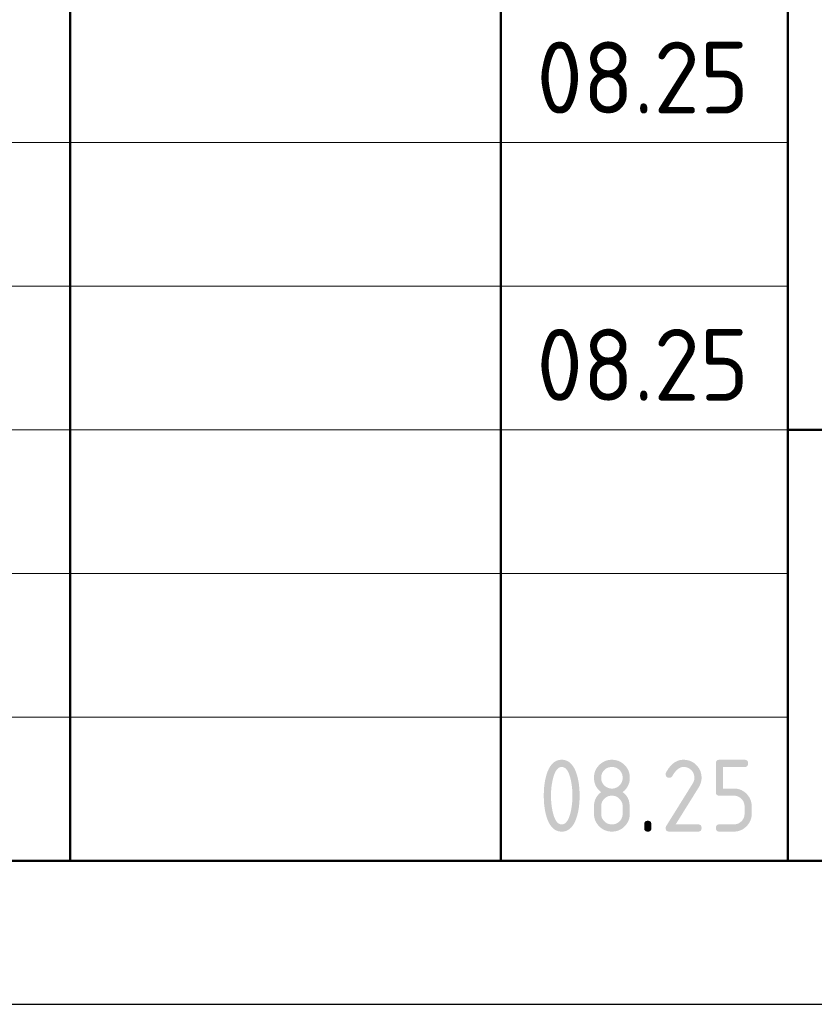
# Model space of a CAD drawing. Header units: millimetres. Extents: x 0 to 42000, y 0 to 29700.
# Tile 3 of 7: x 26824 to 29593, y 0 to 3428. Entities that reach past the tile are written whole.
import ezdxf

# ---------------------------------------------------------------- set-up
doc = ezdxf.new("R2010")
doc.units = ezdxf.units.MM
doc.layers.add('Standard', color=7, linetype='Continuous', lineweight=25)
doc.styles.add('ISOCPEUR', font='txt')

msp = doc.modelspace()

# ---------------------------------------------------------------- hatches: boundary and pattern name
at = {"layer": 'Standard', "linetype": 'Continuous', "lineweight": 25, "transparency": 33554687}
h = msp.add_hatch(color=7, dxfattribs=at)
h.paths.add_polyline_path([(28749.8, 726.3), (28749.8, 734), (28749.4, 741.6), (28749, 749.1), (28748.2, 756.4), (28747.4, 763.7), (28746.1, 770.8), (28744.9, 777.9), (28743.2, 784.8), (28742, 790), (28740.6, 794.5), (28739.1, 799), (28737.6, 802.9), (28736, 806.8), (28734.2, 810), (28732.5, 813.3), (28730.5, 815.9), (28728.6, 818.5), (28726.5, 820.4), (28724.4, 822.4), (28722.2, 823.6), (28719.9, 824.9), (28717.5, 825.6), (28715.1, 826.2), (28712.5, 826.2), (28709.9, 826.2), (28707.5, 825.6), (28705.1, 824.9), (28702.9, 823.6), (28700.6, 822.3), (28698.6, 820.4), (28696.5, 818.4), (28694.6, 815.8), (28692.7, 813.2), (28690.9, 810), (28689.2, 806.7), (28687.6, 802.8), (28686, 798.9), (28684.6, 794.4), (28683.2, 789.8), (28681.9, 784.6), (28680.2, 777.6), (28679, 770.4), (28677.7, 763.3), (28676.8, 756), (28676, 748.7), (28675.6, 741.3), (28675.2, 733.9), (28675.2, 726.3), (28675.2, 718.6), (28675.6, 711.1), (28676, 703.5), (28676.8, 696.2), (28677.6, 688.9), (28678.9, 681.8), (28680.1, 674.7), (28681.8, 667.8), (28683, 662.6), (28684.4, 658.1), (28685.8, 653.5), (28687.4, 649.7), (28689, 645.8), (28690.8, 642.5), (28692.5, 639.3), (28694.4, 636.7), (28696.4, 634.1), (28698.4, 632.2), (28700.5, 630.2), (28702.8, 628.9), (28705, 627.6), (28707.5, 627), (28709.9, 626.3), (28712.5, 626.3), (28715.1, 626.3), (28717.5, 627), (28719.9, 627.6), (28722.2, 628.9), (28724.4, 630.2), (28726.5, 632.2), (28728.6, 634.1), (28730.5, 636.7), (28732.5, 639.3), (28734.2, 642.5), (28736, 645.8), (28737.6, 649.7), (28739.1, 653.5), (28740.6, 658.1), (28742, 662.6), (28743.2, 667.8), (28744.9, 674.7), (28746.1, 681.8), (28747.4, 688.9), (28748.2, 696.2), (28749, 703.5), (28749.4, 711.1), (28749.8, 718.6)])
h.paths.add_polyline_path([(28774.9, 726.3), (28774.9, 720.7), (28774.7, 715.3), (28774.5, 709.9), (28774.2, 704.7), (28773.8, 699.5), (28773.3, 694.5), (28772.8, 689.4), (28772.1, 684.6), (28771.4, 679.8), (28770.6, 675.1), (28769.7, 670.5), (28768.7, 666.1), (28767.7, 661.6), (28766.5, 657.3), (28765.3, 653.1), (28763.9, 649), (28761.9, 643), (28759.6, 637.8), (28757.3, 632.6), (28754.7, 628.1), (28752.1, 623.7), (28749.1, 619.9), (28746.2, 616.2), (28743, 613.2), (28739.8, 610.2), (28736.3, 608), (28732.8, 605.8), (28729, 604.3), (28725.1, 602.8), (28721, 602), (28716.9, 601.3), (28712.5, 601.3), (28708.1, 601.3), (28704, 602), (28699.8, 602.8), (28696, 604.3), (28692.2, 605.7), (28688.7, 608), (28685.2, 610.2), (28682, 613.2), (28678.7, 616.1), (28675.8, 619.8), (28672.9, 623.6), (28670.3, 628), (28667.7, 632.5), (28665.4, 637.7), (28663.1, 642.9), (28661.1, 648.8), (28659.7, 652.9), (28658.5, 657.2), (28657.3, 661.4), (28656.3, 665.9), (28655.2, 670.3), (28654.4, 675), (28653.5, 679.6), (28652.9, 684.5), (28652.2, 689.3), (28651.6, 694.4), (28651.1, 699.4), (28650.8, 704.6), (28650.5, 709.8), (28650.3, 715.3), (28650.1, 720.7), (28650.1, 726.3), (28650.1, 731.9), (28650.3, 737.3), (28650.5, 742.7), (28650.8, 748), (28651.1, 753.2), (28651.6, 758.2), (28652.2, 763.3), (28652.9, 768.1), (28653.5, 772.9), (28654.4, 777.6), (28655.2, 782.2), (28656.3, 786.7), (28657.3, 791.1), (28658.5, 795.4), (28659.7, 799.7), (28661.1, 803.7), (28663.1, 809.7), (28665.4, 814.9), (28667.7, 820.1), (28670.3, 824.5), (28672.9, 829), (28675.8, 832.7), (28678.7, 836.4), (28682, 839.4), (28685.2, 842.4), (28688.7, 844.6), (28692.2, 846.8), (28696, 848.3), (28699.8, 849.8), (28704, 850.5), (28708.1, 851.3), (28712.5, 851.3), (28716.9, 851.3), (28721, 850.5), (28725.1, 849.8), (28729, 848.3), (28732.8, 846.8), (28736.3, 844.6), (28739.8, 842.3), (28743, 839.4), (28746.2, 836.4), (28749.1, 832.6), (28752.1, 828.9), (28754.7, 824.4), (28757.3, 820), (28759.6, 814.7), (28761.9, 809.5), (28763.9, 803.6), (28765.3, 799.5), (28766.5, 795.2), (28767.7, 791), (28768.7, 786.5), (28769.7, 782.1), (28770.6, 777.4), (28771.4, 772.8), (28772.1, 768), (28772.8, 763.1), (28773.3, 758.1), (28773.8, 753.1), (28774.2, 747.9), (28774.5, 742.7), (28774.7, 737.3), (28774.9, 731.9)], flags=16)
h = msp.add_hatch(color=7, dxfattribs=at)
h.paths.add_polyline_path([(28887.4, 626.3), (28891.3, 626.3), (28894.9, 627), (28898.5, 627.7), (28901.8, 629.1), (28905.1, 630.4), (28908.1, 632.5), (28911.1, 634.5), (28913.8, 637.2), (28916.6, 639.9), (28918.6, 643), (28920.6, 646), (28922, 649.3), (28923.3, 652.6), (28924, 656.3), (28924.7, 659.9), (28924.7, 663.8), (28924.7, 688.8), (28924.7, 692.7), (28924, 696.3), (28923.3, 699.9), (28922, 703.2), (28920.6, 706.5), (28918.5, 709.5), (28916.5, 712.6), (28913.8, 715.3), (28911, 718.1), (28908, 720.1), (28905, 722.2), (28901.7, 723.6), (28898.4, 724.9), (28894.8, 725.6), (28891.2, 726.3), (28887.4, 726.3), (28883.4, 726.3), (28879.8, 725.6), (28876.2, 724.9), (28872.9, 723.6), (28869.6, 722.2), (28866.6, 720.2), (28863.6, 718.1), (28860.9, 715.4), (28858.2, 712.7), (28856.1, 709.7), (28854.1, 706.6), (28852.7, 703.3), (28851.4, 700), (28850.7, 696.4), (28850, 692.7), (28850, 688.8), (28850, 663.8), (28850, 659.9), (28850.7, 656.3), (28851.4, 652.6), (28852.7, 649.3), (28854.1, 646), (28856.1, 643), (28858.2, 639.9), (28860.9, 637.2), (28863.6, 634.5), (28866.6, 632.5), (28869.6, 630.4), (28872.9, 629.1), (28876.2, 627.7), (28879.8, 627), (28883.4, 626.3)])
h.paths.add_polyline_path([(28887.4, 601.3), (28884.1, 601.3), (28881, 601.6), (28877.9, 601.9), (28874.9, 602.4), (28871.9, 603), (28869, 603.9), (28866.1, 604.7), (28863.4, 605.9), (28860.6, 607), (28858, 608.4), (28855.3, 609.9), (28852.8, 611.6), (28850.3, 613.3), (28847.9, 615.3), (28845.5, 617.3), (28843.2, 619.6), (28840.9, 621.9), (28838.9, 624.2), (28836.9, 626.7), (28835.2, 629.2), (28833.5, 631.7), (28832.1, 634.3), (28830.7, 637), (28829.5, 639.8), (28828.4, 642.5), (28827.5, 645.4), (28826.7, 648.3), (28826.1, 651.3), (28825.5, 654.3), (28825.3, 657.4), (28825, 660.5), (28825, 663.8), (28825, 688.8), (28825, 692.7), (28825.4, 696.4), (28825.8, 700.1), (28826.5, 703.6), (28827.3, 707.1), (28828.5, 710.4), (28829.7, 713.7), (28831.2, 716.8), (28832.8, 719.9), (28834.7, 722.9), (28836.7, 725.8), (28839.1, 728.6), (28841.4, 731.3), (28844.1, 733.9), (28846.9, 736.4), (28850, 738.8), (28846.9, 741.1), (28844.1, 743.7), (28841.4, 746.3), (28839.1, 749), (28836.7, 751.8), (28834.7, 754.7), (28832.8, 757.6), (28831.2, 760.8), (28829.7, 763.9), (28828.5, 767.2), (28827.3, 770.5), (28826.5, 774), (28825.8, 777.5), (28825.4, 781.2), (28825, 784.9), (28825, 788.8), (28825, 792), (28825.3, 795.1), (28825.5, 798.3), (28826.1, 801.3), (28826.7, 804.3), (28827.5, 807.2), (28828.4, 810.1), (28829.5, 812.8), (28830.7, 815.6), (28832.1, 818.2), (28833.5, 820.9), (28835.2, 823.4), (28836.9, 825.9), (28838.9, 828.3), (28840.9, 830.7), (28843.2, 833), (28845.5, 835.3), (28847.9, 837.3), (28850.3, 839.3), (28852.8, 841), (28855.3, 842.7), (28858, 844.1), (28860.6, 845.6), (28863.4, 846.7), (28866.1, 847.9), (28869, 848.7), (28871.9, 849.6), (28874.9, 850.1), (28877.9, 850.7), (28881, 851), (28884.1, 851.3), (28887.4, 851.3), (28890.6, 851.3), (28893.7, 851), (28896.8, 850.7), (28899.8, 850.1), (28902.8, 849.6), (28905.7, 848.7), (28908.6, 847.9), (28911.3, 846.7), (28914.1, 845.6), (28916.7, 844.1), (28919.4, 842.7), (28921.9, 841), (28924.4, 839.3), (28926.8, 837.3), (28929.2, 835.3), (28931.5, 833), (28933.8, 830.7), (28935.8, 828.3), (28937.8, 825.9), (28939.5, 823.4), (28941.2, 820.9), (28942.6, 818.2), (28944, 815.6), (28945.2, 812.8), (28946.3, 810.1), (28947.2, 807.2), (28948, 804.3), (28948.6, 801.3), (28949.2, 798.3), (28949.4, 795.1), (28949.7, 792), (28949.7, 788.8), (28949.7, 784.9), (28949.3, 781.2), (28949, 777.5), (28948.2, 774), (28947.4, 770.5), (28946.2, 767.2), (28945, 763.9), (28943.5, 760.8), (28941.9, 757.6), (28940, 754.7), (28938, 751.8), (28935.6, 749), (28933.3, 746.3), (28930.6, 743.7), (28927.8, 741.1), (28924.7, 738.8), (28929.2, 735.4), (28932.9, 731.6), (28936.5, 727.8), (28939.4, 723.6), (28942.2, 719.4), (28944.2, 714.8), (28946.2, 710.2), (28947.4, 705.3), (28947.7, 704), (28948, 702.4), (28948.2, 700.8), (28948.4, 698.9), (28948.6, 697), (28948.8, 694.7), (28949, 692.5), (28949.2, 689.9), (28949.3, 687.3), (28949.4, 684.4), (28949.5, 681.4), (28949.6, 678.2), (28949.7, 674.9), (28949.7, 671.3), (28949.7, 667.7), (28949.7, 663.8), (28949.7, 660.5), (28949.4, 657.4), (28949.2, 654.3), (28948.6, 651.3), (28948, 648.3), (28947.2, 645.4), (28946.3, 642.5), (28945.2, 639.8), (28944, 637), (28942.6, 634.3), (28941.2, 631.7), (28939.5, 629.2), (28937.8, 626.7), (28935.8, 624.2), (28933.8, 621.9), (28931.5, 619.6), (28929.2, 617.3), (28926.8, 615.3), (28924.4, 613.3), (28921.9, 611.6), (28919.4, 609.9), (28916.7, 608.4), (28914.1, 607), (28911.3, 605.9), (28908.6, 604.7), (28905.7, 603.9), (28902.8, 603), (28899.8, 602.4), (28896.8, 601.9), (28893.7, 601.6), (28890.6, 601.3)], flags=16)
h.paths.add_polyline_path([(28887.4, 751.2), (28891.3, 751.2), (28894.9, 751.9), (28898.5, 752.6), (28901.8, 754), (28905.1, 755.3), (28908.1, 757.4), (28911.1, 759.4), (28913.8, 762.1), (28916.6, 764.8), (28918.6, 767.9), (28920.6, 770.9), (28922, 774.2), (28923.3, 777.5), (28924, 781.2), (28924.7, 784.8), (28924.7, 788.7), (28924.7, 792.6), (28924, 796.2), (28923.3, 799.8), (28922, 803.1), (28920.6, 806.4), (28918.5, 809.5), (28916.5, 812.5), (28913.8, 815.2), (28911, 818), (28908, 820), (28905, 822.1), (28901.7, 823.5), (28898.4, 824.8), (28894.8, 825.5), (28891.2, 826.2), (28887.4, 826.2), (28883.4, 826.2), (28879.8, 825.5), (28876.2, 824.9), (28872.9, 823.5), (28869.6, 822.1), (28866.6, 820.1), (28863.6, 818), (28860.9, 815.3), (28858.2, 812.6), (28856.1, 809.6), (28854.1, 806.6), (28852.7, 803.2), (28851.4, 799.9), (28850.7, 796.3), (28850, 792.7), (28850, 788.7), (28850, 784.8), (28850.7, 781.2), (28851.4, 777.5), (28852.7, 774.2), (28854.1, 770.9), (28856.1, 767.9), (28858.2, 764.8), (28860.9, 762.1), (28863.6, 759.4), (28866.6, 757.4), (28869.6, 755.3), (28872.9, 754), (28876.2, 752.6), (28879.8, 751.9), (28883.4, 751.2)])
for points in [[(29137.2, 851.3), (29140.4, 851.3), (29143.5, 851), (29146.6, 850.7), (29149.7, 850.1), (29152.7, 849.6), (29155.5, 848.7), (29158.4, 847.9), (29161.2, 846.7), (29164, 845.6), (29166.6, 844.2), (29169.2, 842.7), (29171.8, 841), (29174.3, 839.3), (29176.7, 837.3), (29179.1, 835.3), (29181.4, 833), (29183.6, 830.7), (29185.7, 828.3), (29187.6, 825.9), (29189.4, 823.4), (29191.1, 820.9), (29192.5, 818.2), (29193.9, 815.6), (29195.1, 812.8), (29196.2, 810.1), (29197.1, 807.2), (29197.9, 804.3), (29198.5, 801.3), (29199.1, 798.3), (29199.4, 795.2), (29199.6, 792), (29199.6, 788.8), (29199.6, 784.4), (29198.9, 779.9), (29198.2, 775.4), (29196.8, 770.9), (29195.4, 766.4), (29193.2, 761.9), (29191.1, 757.4), (29188.3, 752.8), (29109.5, 626.3), (29187.2, 626.3), (29188.7, 626.3), (29190.1, 626.1), (29191.4, 625.9), (29192.6, 625.6), (29193.8, 625.2), (29194.8, 624.6), (29195.7, 624), (29196.5, 623.2), (29197.3, 622.4), (29197.9, 621.4), (29198.5, 620.5), (29198.9, 619.3), (29199.2, 618.1), (29199.4, 616.7), (29199.6, 615.4), (29199.6, 613.8), (29199.6, 612.2), (29199.4, 610.9), (29199.2, 609.5), (29198.9, 608.3), (29198.5, 607.2), (29197.9, 606.2), (29197.3, 605.2), (29196.5, 604.4), (29195.7, 603.6), (29194.8, 603), (29193.8, 602.5), (29192.6, 602.1), (29191.4, 601.7), (29190.1, 601.5), (29188.7, 601.3), (29187.2, 601.3), (29087.2, 601.3), (29085.6, 601.3), (29084.2, 601.5), (29082.9, 601.7), (29081.7, 602.1), (29080.5, 602.5), (29079.6, 603), (29078.6, 603.6), (29077.8, 604.4), (29077, 605.2), (29076.4, 606.2), (29075.9, 607.1), (29075.5, 608.3), (29075.1, 609.5), (29074.9, 610.9), (29074.7, 612.2), (29074.7, 613.8), (29074.7, 615.7), (29075.2, 617.5), (29075.7, 619.3), (29076.8, 621), (29168.4, 768.1), (29170, 770.6), (29171.1, 773.2), (29172.3, 775.7), (29173.1, 778.3), (29173.9, 780.9), (29174.3, 783.5), (29174.7, 786.1), (29174.7, 788.7), (29174.7, 792.6), (29174, 796.2), (29173.3, 799.8), (29171.9, 803.1), (29170.5, 806.4), (29168.5, 809.5), (29166.4, 812.5), (29163.7, 815.3), (29160.9, 818), (29157.9, 820.1), (29154.9, 822.1), (29151.6, 823.5), (29148.2, 824.9), (29144.6, 825.6), (29141, 826.2), (29137.2, 826.2), (29134.5, 826.2), (29131.9, 825.8), (29129.3, 825.3), (29126.8, 824.3), (29124.2, 823.3), (29121.7, 821.8), (29119.2, 820.3), (29116.8, 818.4), (29114.3, 816.4), (29111.9, 814), (29109.5, 811.5), (29107.2, 808.6), (29104.8, 805.6), (29102.5, 802.2), (29100.2, 798.7), (29098, 794.8), (29097.1, 793.3), (29096, 792.2), (29094.9, 791), (29093.6, 790.3), (29092.2, 789.5), (29090.6, 789.1), (29089, 788.8), (29087.2, 788.8), (29085.6, 788.8), (29084.2, 789), (29082.9, 789.1), (29081.7, 789.5), (29080.5, 789.9), (29079.6, 790.5), (29078.6, 791.1), (29077.8, 791.9), (29077, 792.7), (29076.4, 793.6), (29075.9, 794.6), (29075.5, 795.8), (29075.1, 797), (29074.9, 798.3), (29074.7, 799.7), (29074.7, 801.2), (29074.7, 802.7), (29075, 803.9), (29075.3, 805.2), (29075.8, 806.4), (29078.7, 812), (29081.9, 816.9), (29085, 821.8), (29088.4, 826), (29091.8, 830.2), (29095.4, 833.7), (29099, 837.2), (29102.8, 840.1), (29106.6, 842.9), (29110.7, 845), (29114.8, 847.1), (29119.1, 848.5), (29123.4, 849.9), (29127.9, 850.6), (29132.4, 851.3)], [(29249.6, 738.8), (29249.6, 838.8), (29249.6, 840.4), (29249.8, 841.7), (29250, 843.1), (29250.4, 844.3), (29250.8, 845.4), (29251.3, 846.4), (29251.9, 847.4), (29252.7, 848.2), (29253.5, 848.9), (29254.5, 849.5), (29255.4, 850.1), (29256.6, 850.5), (29257.8, 850.9), (29259.1, 851.1), (29260.5, 851.3), (29262.1, 851.3), (29349.3, 851.3), (29350.9, 851.3), (29352.2, 851.1), (29353.6, 850.9), (29354.8, 850.5), (29356, 850.1), (29356.9, 849.5), (29357.9, 848.9), (29358.7, 848.2), (29359.5, 847.4), (29360.1, 846.4), (29360.6, 845.4), (29361, 844.2), (29361.4, 843.1), (29361.6, 841.7), (29361.8, 840.3), (29361.8, 838.8), (29361.8, 837.2), (29361.6, 835.8), (29361.4, 834.5), (29361, 833.3), (29360.6, 832.1), (29360.1, 831.1), (29359.5, 830.2), (29358.7, 829.4), (29357.9, 828.6), (29356.9, 828), (29356, 827.4), (29354.8, 827), (29353.6, 826.6), (29352.2, 826.4), (29350.9, 826.2), (29349.3, 826.2), (29274.6, 826.2), (29274.6, 751.3), (29312, 751.3), (29315.3, 751.3), (29318.4, 751), (29321.5, 750.8), (29324.5, 750.2), (29327.5, 749.6), (29330.4, 748.7), (29333.2, 747.9), (29336, 746.7), (29338.8, 745.6), (29341.4, 744.2), (29344, 742.7), (29346.6, 741), (29349.1, 739.3), (29351.5, 737.3), (29353.9, 735.3), (29356.1, 733), (29358.4, 730.7), (29360.4, 728.2), (29362.4, 725.8), (29364.1, 723.3), (29365.8, 720.8), (29367.2, 718.1), (29368.7, 715.5), (29369.8, 712.7), (29370.9, 710), (29371.8, 707.1), (29372.7, 704.2), (29373.2, 701.2), (29373.8, 698.2), (29374.1, 695.1), (29374.4, 692), (29374.4, 688.8), (29374.4, 663.8), (29374.4, 660.6), (29374.1, 657.4), (29373.8, 654.3), (29373.2, 651.3), (29372.6, 648.3), (29371.8, 645.4), (29370.9, 642.5), (29369.8, 639.8), (29368.6, 637), (29367.2, 634.4), (29365.8, 631.7), (29364.1, 629.2), (29362.3, 626.7), (29360.3, 624.3), (29358.3, 621.9), (29356, 619.6), (29353.7, 617.3), (29351.3, 615.3), (29348.9, 613.3), (29346.4, 611.6), (29343.9, 609.9), (29341.2, 608.4), (29338.6, 607), (29335.9, 605.9), (29333.1, 604.7), (29330.2, 603.9), (29327.4, 603), (29324.4, 602.4), (29321.4, 601.9), (29318.3, 601.6), (29315.2, 601.3), (29312, 601.3), (29262.1, 601.3), (29260.5, 601.3), (29259.1, 601.5), (29257.8, 601.7), (29256.6, 602.1), (29255.4, 602.5), (29254.5, 603), (29253.5, 603.6), (29252.7, 604.4), (29251.9, 605.2), (29251.3, 606.2), (29250.8, 607.2), (29250.4, 608.3), (29250, 609.5), (29249.8, 610.9), (29249.6, 612.2), (29249.6, 613.8), (29249.6, 615.4), (29249.8, 616.7), (29250, 618.1), (29250.4, 619.3), (29250.8, 620.5), (29251.3, 621.4), (29251.9, 622.4), (29252.7, 623.2), (29253.5, 624), (29254.5, 624.6), (29255.4, 625.2), (29256.6, 625.6), (29257.8, 625.9), (29259.1, 626.1), (29260.5, 626.3), (29262.1, 626.3), (29311.9, 626.3), (29315.8, 626.3), (29319.5, 627), (29323.1, 627.7), (29326.4, 629.1), (29329.7, 630.4), (29332.7, 632.5), (29335.7, 634.5), (29338.5, 637.2), (29341.2, 639.9), (29343.2, 643), (29345.2, 646), (29346.6, 649.3), (29348, 652.6), (29348.6, 656.3), (29349.3, 659.9), (29349.3, 663.8), (29349.3, 688.8), (29349.3, 692.7), (29348.6, 696.3), (29347.9, 699.9), (29346.6, 703.2), (29345.2, 706.5), (29343.2, 709.5), (29341.1, 712.6), (29338.4, 715.3), (29335.6, 718), (29332.6, 720.1), (29329.6, 722.2), (29326.3, 723.5), (29323, 724.9), (29319.4, 725.6), (29315.8, 726.3), (29311.9, 726.3), (29262.1, 726.3), (29260.5, 726.3), (29259.1, 726.5), (29257.8, 726.7), (29256.6, 727.1), (29255.4, 727.5), (29254.5, 728), (29253.5, 728.6), (29252.7, 729.4), (29251.9, 730.2), (29251.3, 731.2), (29250.8, 732.1), (29250.4, 733.3), (29250, 734.5), (29249.8, 735.9), (29249.6, 737.2)], [(28999.8, 626.3), (28999.8, 627.9), (29000, 629.3), (29000.2, 630.6), (29000.6, 631.8), (29001, 633), (29001.6, 634), (29002.2, 634.9), (29003, 635.7), (29003.7, 636.5), (29004.7, 637.1), (29005.7, 637.7), (29006.9, 638.1), (29008.1, 638.5), (29009.4, 638.7), (29010.8, 638.9), (29012.3, 638.9), (29013.9, 638.9), (29015.3, 638.7), (29016.7, 638.5), (29017.8, 638.1), (29019, 637.7), (29020, 637.1), (29021, 636.5), (29021.7, 635.7), (29022.5, 634.9), (29023.1, 634), (29023.7, 633), (29024.1, 631.8), (29024.5, 630.6), (29024.7, 629.3), (29024.9, 627.9), (29024.9, 626.3), (29024.9, 613.8), (29024.9, 612.2), (29024.7, 610.9), (29024.5, 609.5), (29024.1, 608.3), (29023.7, 607.2), (29023.1, 606.2), (29022.5, 605.2), (29021.7, 604.4), (29021, 603.6), (29020, 603), (29019, 602.5), (29017.8, 602.1), (29016.7, 601.7), (29015.3, 601.5), (29013.9, 601.3), (29012.3, 601.3), (29010.8, 601.3), (29009.4, 601.5), (29008.1, 601.7), (29006.9, 602.1), (29005.7, 602.5), (29004.7, 603), (29003.7, 603.6), (29003, 604.4), (29002.2, 605.2), (29001.6, 606.2), (29001, 607.2), (29000.6, 608.3), (29000.2, 609.5), (29000, 610.9), (28999.8, 612.2), (28999.8, 613.8)]]:
    msp.add_hatch(color=7, dxfattribs=at).paths.add_polyline_path(points, flags=16)

# ---------------------------------------------------------------- linework, layer by layer
at = {"layer": 'Standard', "color": 7, "linetype": 'Continuous', "lineweight": 50, "transparency": 33554687}
for p, q in [((27000, 500), (27000, 6000)), ((28500, 500), (28500, 6000)), ((29500, 500), (29500, 6000)), ((29500, 2000), (41500, 2000))]:
    msp.add_line(p, q, dxfattribs=at)
at = {"layer": 'Standard', "color": 7, "linetype": 'Continuous', "lineweight": 13, "transparency": 33554687}
for p, q in [((23000, 3000), (29500, 3000)), ((23000, 2500), (29500, 2500)), ((23000, 2500), (29500, 2500)), ((23000, 2000), (29500, 2000)), ((23000, 2000), (29500, 2000)), ((23000, 1500), (29500, 1500)), ((23000, 1000), (29500, 1000))]:
    msp.add_line(p, q, dxfattribs=at)
at = {"layer": 'Standard', "color": 7, "linetype": 'Continuous', "lineweight": 25, "transparency": 33554687}
msp.add_line((23000, 500), (41500, 500), dxfattribs=at)
msp.add_line((23000, 500), (41500, 500), dxfattribs=at)
msp.add_line((23000, 500), (41500, 500), dxfattribs=at)
msp.add_lwpolyline([(0, 0), (42000, 0), (42000, 29700), (0, 29700), (0, 0)], close=True, dxfattribs=at)
at = {"layer": 'Standard', "color": 7, "linetype": 'Continuous', "lineweight": 50, "transparency": 33554687}
msp.add_lwpolyline([(2000, 29200), (41500, 29200), (41500, 500), (2000, 500), (2000, 29200)], close=True, dxfattribs=at)
at = {"layer": 'Standard', "color": 7, "linetype": 'Continuous', "lineweight": 13, "transparency": 33554687}
for points in [[(41500, 29200), (2000, 29200), (2000, 2000), (41500, 2000), (41500, 29200)], [(41500, 500), (23000, 500), (23000, 6000), (41500, 6000), (41500, 500)]]:
    msp.add_lwpolyline(points, dxfattribs=at)
at = {"layer": 'Standard', "color": 7, "linetype": 'Continuous', "lineweight": 25, "transparency": 33554687}
msp.add_lwpolyline([(41500, 6000), (23000, 6000), (23000, 500), (41500, 500), (41500, 6000)], dxfattribs=at)

# ---------------------------------------------------------------- texts
at = {"layer": 'Standard', "color": 7, "linetype": 'Continuous', "lineweight": 25, "transparency": 33554687, "char_height": 250, "width": 891.679, "attachment_point": 7, "style": 'ISOCPEUR'}
for insert in [(28625.1, 3101.3), (28625.1, 2101.3)]:
    msp.add_mtext('\\W0.94;08.25', dxfattribs=dict(at, insert=insert))

doc.saveas('drawing.dxf')
